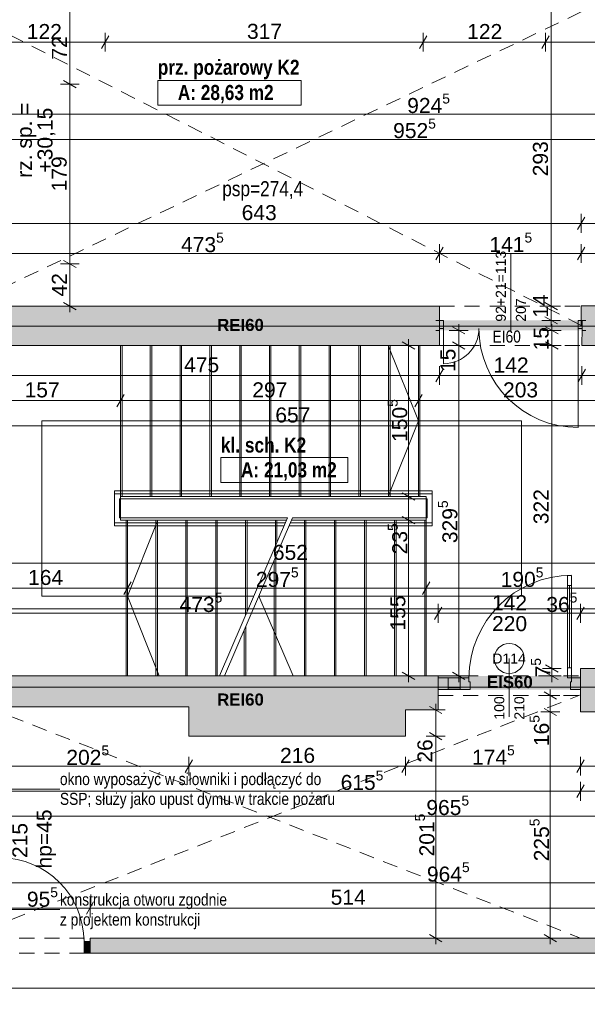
# Paper-space layout 'A-39 RZUT - PIĘTRO 9' of a CAD drawing. Header units: millimetres. Extents: x 0 to 1767, y 0 to 586.
# Tile 3 of 20: x 109 to 222, y 124 to 320. Entities that reach past the tile are written whole.
import ezdxf
from ezdxf.xclip import XClip

# ---------------------------------------------------------------- set-up
doc = ezdxf.new("R2010")
doc.units = ezdxf.units.MM
doc.header["$MEASUREMENT"] = 0
doc.header["$XCLIPFRAME"] = 0
for name, pattern in [('ACAD_ISO03W100', [300, 120, -180]), ('DASHDOTX2', [1000, 500, -250, 0, -250]), ('GESTRICHELT2', [93.75, 62.5, -31.25]), ('Przer. długie kreski', [2.5, 1.5, -1]), ('PRZERYWANA_DU_A', [550, 350, -200])]:
    doc.linetypes.add(name, pattern=pattern)
for name, color, linetype, lineweight in [('0_Nr_pióra__1', 7, 'Continuous', 20), ('0_Nr_pióra__2', 8, 'Continuous', 13), ('A_linie przekroju_Nr_pióra__1', 7, 'Continuous', 20), ('A_strefy_Nr_pióra__1', 7, 'Continuous', 20), ('A_wymiary_Nr_pióra__1', 7, 'Continuous', 20), ('A_wymiary_Nr_pióra__2', 8, 'Continuous', 13), ('A_ściany_Nr_pióra__1', 7, 'Continuous', 20), ('Drzwi Archicad_Nr_pióra__1', 7, 'Continuous', 20), ('Drzwi Archicad_Nr_pióra__3', 252, 'Continuous', 13), ('Znaczniki drzwi Archicada_Nr_pióra__3', 252, 'Continuous', 13)]:
    doc.layers.add(name, color=color, linetype=linetype, lineweight=lineweight)
for name, color, linetype, lineweight, true_color in [('A__balustrada_Nr_pióra__161', 7, 'Continuous', 5, 0x949494), ('A_opis_Nr_pióra__255', 7, 'Continuous', 15, 0x242424), ('A_opis_Nr_pióra__8', 7, 'Continuous', 13, 0x4c4c4c), ('A_osie_Nr_pióra__16', 7, 'Continuous', 5, 0x0f0f0f), ('A_pochwyt_Nr_pióra__161', 7, 'Continuous', 5, 0x949494), ('A_ppoż proj_Nr_pióra__8', 7, 'Continuous', 13, 0x4c4c4c), ('A_ppoż_Nr_pióra__8', 7, 'Continuous', 13, 0x4c4c4c), ('A_schody_Nr_pióra__10', 7, 'Continuous', 13, 0x4b4b4b), ('A_schody_Nr_pióra__4', 7, 'Continuous', 18, 0x4b4b4b), ('A_sufit_Nr_pióra__4', 7, 'Continuous', 18, 0x4b4b4b), ('A_ściany_Nr_pióra__10', 7, 'Continuous', 13, 0x4b4b4b)]:
    doc.layers.add(name, color=color, linetype=linetype, lineweight=lineweight, true_color=true_color)
for name, color, linetype in [('A_podrys', 7, 'Continuous'), ('A_ppoż', 7, 'Continuous'), ('A_ściany', 7, 'Continuous'), ('Drzwi Archicad', 7, 'Continuous')]:
    doc.layers.add(name, color=color, linetype=linetype)
doc.styles.add('STYL_AUTOMATYCZNY_1', font='arial.ttf')
doc.styles.add('STYL_AUTOMATYCZNY_2', font='ARIALN.TTF')
doc.styles.add('STYL_AUTOMATYCZNY_3', font='arial.ttf')
doc.styles.add('STYL_AUTOMATYCZNY_4', font='arial.ttf')
doc.styles.add('STYL_AUTOMATYCZNY_5', font='arial.ttf')
doc.styles.add('STYL_AUTOMATYCZNY_6', font='ARIALN.TTF')

# ---------------------------------------------------------------- blocks, each defined once
blk = doc.blocks.new('Rysunek_1_1', base_point=(-3193.41, -631.4))
at = {"layer": 'A_ppoż', "linetype": 'Continuous', "lineweight": 0, "true_color": 0x0b0b0b}
for points in [[(220.94, 259.91), (192.56, 259.91), (192.56, 257.95), (220.94, 257.95)], [(192.25, 186.31), (220.64, 186.31), (220.64, 189.03), (192.25, 189.03)]]:
    blk.add_hatch(color=28, dxfattribs=at).paths.add_polyline_path(points)
at = {"layer": 'A_ściany', "linetype": 'Continuous', "lineweight": 0, "true_color": 0x000000}
for points in [[(97.84, 254.91), (192.54, 254.91), (192.54, 262.75), (97.84, 262.75)], [(220.8, 258.91), (220.95, 258.91), (220.95, 258.32), (220.93, 254.91), (228.93, 254.91), (228.85, 249.48), (233.52, 249.41), (233.52, 250.04), (236.93, 250.07), (236.93, 255.59), (229.74, 255.59), (229.74, 262.81), (220.8, 262.81)], [(220.63, 181.83), (229.93, 181.83), (229.93, 190.43), (233.35, 190.43), (233.37, 196.63), (233.37, 197.08), (228.05, 197.09), (227.95, 190.51), (220.64, 190.51)], [(102.07, 182.87), (142.57, 182.87), (142.57, 189.03), (102.07, 189.03)], [(142.57, 177.03), (185.77, 177.03), (185.77, 189.03), (142.57, 189.03)], [(185.77, 182.23), (192.24, 182.23), (192.24, 189.03), (185.77, 189.03)], [(122.85, 133.75), (225.67, 133.75), (225.67, 136.75), (122.85, 136.75)]]:
    blk.add_hatch(color=18, dxfattribs=at).paths.add_polyline_path(points)
at = {"layer": 'Drzwi Archicad', "linetype": 'Continuous', "lineweight": 0, "true_color": 0xfdfdfd}
blk.add_hatch(color=7, dxfattribs=at).paths.add_polyline_path([(122.85, 133.75), (122.85, 136.05), (121.65, 136.05), (121.65, 133.75)])
at = {"layer": '0_Nr_pióra__2', "color": 8, "linetype": 'PRZERYWANA_DU_A', "lineweight": 13, "ltscale": 2, "flags": 128}
blk.add_lwpolyline([(60.84, 126.75), (290.84, 126.75)], dxfattribs=at)
at = {"layer": 'A__balustrada_Nr_pióra__161', "color": 252, "linetype": 'Continuous', "lineweight": 5, "ltscale": 2, "true_color": 0x949494}
for p, q in [((127.73, 218.97), (127.73, 225.91)), ((191.08, 218.97), (191.08, 225.91)), ((127.73, 225.31), (191.08, 225.31)), ((128.73, 220.57), (128.73, 224.31)), ((128.73, 224.31), (190.08, 224.31)), ((190.08, 220.57), (190.08, 224.31)), ((128.73, 220.57), (162.25, 220.57)), ((163.25, 220.57), (190.08, 220.57)), ((127.73, 219.57), (161.82, 219.57)), ((162.82, 219.57), (191.08, 219.57))]:
    blk.add_line(p, q, dxfattribs=at)
at = {"layer": 'A_linie przekroju_Nr_pióra__1', "color": 7, "linetype": 'ACAD_ISO03W100', "lineweight": 20, "ltscale": 2}
blk.add_line((83.04, 202.41), (544.97, 202.41), dxfattribs=at)
at = {"layer": 'A_opis_Nr_pióra__255', "color": 250, "linetype": 'Continuous', "lineweight": 15, "ltscale": 2, "true_color": 0x242424}
for p, q in [((92.8, 166.46), (112.83, 166.46)), ((112.83, 166.46), (116.85, 166.46)), ((91.83, 142.42), (112.83, 142.42)), ((112.83, 142.42), (116.85, 142.42))]:
    blk.add_line(p, q, dxfattribs=at)
at = {"layer": 'A_osie_Nr_pióra__16', "color": 250, "linetype": 'DASHDOTX2', "lineweight": 5, "ltscale": 2, "true_color": 0x0f0f0f}
for p, q in [((544.97, 258.75), (96.57, 258.75)), ((544.97, 186.75), (96.57, 186.75))]:
    blk.add_line(p, q, dxfattribs=at)
at = {"layer": 'A_pochwyt_Nr_pióra__161', "color": 252, "linetype": 'Continuous', "lineweight": 5, "ltscale": 2, "true_color": 0x949494}
for p, q in [((127.73, 225.91), (191.08, 225.91)), ((127.73, 218.97), (161.56, 218.97)), ((162.56, 218.97), (191.08, 218.97))]:
    blk.add_line(p, q, dxfattribs=at)
at = {"layer": 'A_schody_Nr_pióra__10', "color": 251, "linetype": 'GESTRICHELT2', "lineweight": 13, "ltscale": 2, "true_color": 0x4b4b4b}
for p, q in [((129.23, 254.91), (129.23, 224.81)), ((135.17, 254.91), (135.17, 224.81)), ((141.11, 254.91), (141.11, 224.81)), ((147.05, 254.91), (147.05, 224.81)), ((152.99, 254.91), (152.99, 224.81)), ((158.93, 254.91), (158.93, 224.81)), ((164.87, 254.91), (164.87, 224.81)), ((170.81, 254.91), (170.81, 224.81)), ((176.75, 254.91), (176.75, 224.81)), ((182.69, 254.91), (182.69, 224.81)), ((188.63, 254.91), (188.63, 224.8)), ((130.03, 220.07), (130.03, 189.03)), ((135.99, 220.07), (135.99, 189.03)), ((141.95, 220.07), (141.95, 189.03)), ((147.91, 220.07), (147.91, 189.03)), ((153.87, 220.07), (153.87, 201.11)), ((159.83, 220.07), (159.83, 214.95)), ((165.6, 220.07), (165.6, 189.03)), ((171.59, 220.07), (171.59, 189.03)), ((177.59, 220.07), (177.59, 189.03)), ((183.58, 220.07), (183.58, 189.03)), ((189.58, 220.07), (189.58, 189.03)), ((159.6, 212.1), (159.6, 189.03)), ((153.61, 198.18), (153.61, 189.03))]:
    blk.add_line(p, q, dxfattribs=at)
at = {"layer": 'A_schody_Nr_pióra__4', "color": 251, "linetype": 'Continuous', "lineweight": 18, "ltscale": 2, "true_color": 0x4b4b4b}
for p, q in [((128.93, 254.91), (128.93, 220.07)), ((134.87, 254.91), (134.87, 224.81)), ((140.81, 254.91), (140.81, 224.81)), ((146.75, 254.91), (146.75, 224.81)), ((152.69, 254.91), (152.69, 224.81)), ((158.63, 254.91), (158.63, 224.81)), ((164.57, 254.91), (164.57, 224.81)), ((170.51, 254.91), (170.51, 224.81)), ((176.45, 254.91), (176.45, 224.81)), ((182.31, 254.91), (188.33, 239.85)), ((182.39, 254.91), (182.39, 224.81)), ((188.33, 254.91), (188.33, 224.81)), ((113.23, 239.85), (208.88, 239.85)), ((113.23, 239.85), (113.23, 204.89)), ((182.32, 224.81), (188.33, 239.85)), ((208.88, 239.85), (208.88, 204.89)), ((128.93, 224.81), (189.88, 224.81)), ((189.88, 224.81), (189.88, 189.03)), ((128.93, 220.07), (162.04, 220.07)), ((130.33, 220.07), (130.33, 189.03)), ((136.4, 220.07), (130.33, 204.89)), ((136.29, 220.07), (136.29, 189.03)), ((142.25, 220.07), (142.25, 189.03)), ((148.21, 220.07), (148.21, 189.03)), ((162.25, 220.57), (148.67, 189.03)), ((163.25, 220.57), (149.67, 189.03)), ((154.17, 220.07), (154.17, 201.81)), ((160.13, 220.07), (160.13, 215.64)), ((163.04, 220.07), (189.88, 220.07)), ((165.9, 220.07), (165.9, 189.03)), ((171.89, 220.07), (171.89, 189.03)), ((177.89, 220.07), (177.89, 189.03)), ((183.88, 220.07), (183.88, 189.03)), ((159.9, 212.8), (159.9, 189.03)), ((155.5, 204.89), (113.23, 204.89)), ((136.67, 189.03), (130.33, 204.89)), ((208.88, 204.89), (156.5, 204.89)), ((163.34, 189.03), (156.5, 204.89)), ((153.91, 198.88), (153.91, 189.03))]:
    blk.add_line(p, q, dxfattribs=at)
at = {"layer": 'A_strefy_Nr_pióra__1', "color": 7, "linetype": 'Continuous', "lineweight": 20, "ltscale": 2}
for p, q in [((136.36, 307.76), (136.36, 302.82)), ((136.36, 307.76), (164.93, 307.76)), ((164.93, 307.76), (164.93, 302.82)), ((136.36, 302.82), (164.93, 302.82)), ((148.95, 232.54), (148.95, 227.6)), ((148.95, 232.54), (174.26, 232.54)), ((174.26, 232.54), (174.26, 227.6)), ((148.95, 227.6), (174.26, 227.6))]:
    blk.add_line(p, q, dxfattribs=at)
at = {"layer": 'A_sufit_Nr_pióra__4', "color": 251, "linetype": 'Przer. długie kreski', "lineweight": 18, "ltscale": 2, "true_color": 0x4b4b4b}
for p, q in [((97.88, 321.39), (220.8, 258.91)), ((220.8, 321.39), (97.88, 262.75)), ((97.75, 136.75), (220.63, 185.23)), ((102.07, 182.87), (220.63, 136.75))]:
    blk.add_line(p, q, dxfattribs=at)
at = {"layer": 'A_wymiary_Nr_pióra__1', "color": 7, "linetype": 'Continuous', "lineweight": 20, "ltscale": 2}
for p, q in [((126.61, 316.64), (125.16, 314.14)), ((190.01, 316.64), (188.56, 314.14)), ((214.41, 316.64), (212.96, 314.14)), ((117.59, 307.71), (120.09, 306.27)), ((221.53, 280.5), (220.08, 278)), ((193.27, 274.5), (191.82, 272)), ((221.53, 274.5), (220.08, 272)), ((117.59, 271.87), (120.09, 270.43)), ((117.59, 263.47), (120.09, 262.03)), ((213.55, 263.47), (216.05, 262.03)), ((213.55, 260.63), (216.05, 259.19)), ((197.61, 257.19), (195.11, 258.63)), ((216.18, 257.19), (213.68, 258.63)), ((187.61, 254.19), (185.11, 255.63)), ((195.11, 255.63), (197.61, 254.19)), ((213.68, 255.63), (216.18, 254.19)), ((193.27, 250.16), (191.82, 247.66)), ((221.65, 250.16), (220.21, 247.66)), ((129.65, 245.16), (128.21, 242.66)), ((189.05, 245.16), (187.61, 242.66)), ((185.11, 225.53), (187.61, 224.09)), ((185.11, 220.79), (187.61, 219.35)), ((131.05, 207.76), (129.61, 205.26)), ((190.6, 207.76), (189.16, 205.26)), ((192.97, 202.76), (191.53, 200.26)), ((221.36, 202.76), (219.92, 200.26)), ((213.68, 191.23), (216.18, 189.79)), ((185.11, 189.75), (187.61, 188.31)), ((195.11, 189.75), (197.61, 188.31)), ((213.68, 189.73), (216.18, 188.29)), ((215.88, 184.39), (213.38, 185.83)), ((193.02, 181.51), (190.52, 182.95)), ((213.38, 182.55), (215.88, 181.11)), ((190.52, 177.75), (193.02, 176.31)), ((143.29, 172.28), (141.85, 169.78)), ((186.49, 172.28), (185.05, 169.78)), ((221.35, 172.28), (219.91, 169.78)), ((221.35, 167.28), (219.91, 164.78)), ((123.57, 144), (122.13, 141.5)), ((190.52, 137.47), (193.02, 136.03)), ((213.38, 137.47), (215.88, 136.03))]:
    blk.add_line(p, q, dxfattribs=at)
at = {"layer": 'A_wymiary_Nr_pióra__2', "color": 8, "linetype": 'Continuous', "lineweight": 13, "ltscale": 2}
for p, q in [((118.84, 306.99), (118.84, 321.39)), ((214.8, 262.75), (214.8, 321.39)), ((125.88, 313.51), (125.88, 317.26)), ((189.28, 313.51), (189.28, 317.26)), ((213.68, 313.51), (213.68, 317.26)), ((101.48, 315.39), (125.88, 315.39)), ((125.88, 315.39), (189.28, 315.39)), ((189.28, 315.39), (213.68, 315.39)), ((213.68, 315.39), (258.68, 315.39)), ((120.71, 306.99), (116.96, 306.99)), ((118.84, 271.15), (118.84, 306.99)), ((97.84, 300.99), (282.72, 300.99)), ((92.24, 295.99), (282.72, 295.99)), ((220.8, 277.37), (220.8, 281.12)), ((92.24, 279.25), (220.8, 279.25)), ((220.8, 279.25), (229.74, 279.25)), ((192.54, 271.37), (192.54, 275.12)), ((220.8, 271.37), (220.8, 275.12)), ((97.84, 273.25), (192.54, 273.25)), ((192.54, 273.25), (220.8, 273.25)), ((220.8, 273.25), (229.74, 273.25)), ((120.71, 271.15), (116.96, 271.15)), ((118.84, 262.75), (118.84, 271.15)), ((120.71, 262.75), (116.96, 262.75)), ((118.84, 261.52), (118.84, 262.75)), ((216.68, 262.75), (212.93, 262.75)), ((214.8, 259.91), (214.8, 262.75)), ((196.36, 257.91), (196.36, 259.13)), ((216.68, 259.91), (212.93, 259.91)), ((214.8, 258.68), (214.8, 259.91)), ((214.93, 257.91), (214.93, 259.13)), ((198.23, 257.91), (194.48, 257.91)), ((196.36, 254.91), (196.36, 257.91)), ((216.81, 257.91), (213.06, 257.91)), ((214.93, 254.91), (214.93, 257.91)), ((186.36, 254.91), (186.36, 256.13)), ((188.23, 254.91), (184.48, 254.91)), ((186.36, 224.81), (186.36, 254.91)), ((198.23, 254.91), (194.48, 254.91)), ((196.36, 189.03), (196.36, 254.91)), ((216.81, 254.91), (213.06, 254.91)), ((214.93, 190.51), (214.93, 254.91)), ((192.54, 247.03), (192.54, 250.78)), ((220.93, 247.03), (220.93, 250.78)), ((97.53, 248.91), (192.54, 248.91)), ((192.54, 248.91), (220.93, 248.91)), ((220.93, 248.91), (228.93, 248.91)), ((128.93, 242.03), (128.93, 245.78)), ((188.33, 242.03), (188.33, 245.78)), ((97.53, 243.91), (128.93, 243.91)), ((128.93, 243.91), (188.33, 243.91)), ((188.33, 243.91), (228.93, 243.91)), ((97.53, 238.91), (228.93, 238.91)), ((188.23, 224.81), (184.48, 224.81)), ((186.36, 220.07), (186.36, 224.81)), ((188.23, 220.07), (184.48, 220.07)), ((186.36, 189.03), (186.36, 220.07)), ((97.53, 211.51), (227.95, 211.51)), ((130.33, 204.63), (130.33, 208.38)), ((189.88, 204.63), (189.88, 208.38)), ((97.53, 206.51), (130.33, 206.51)), ((130.33, 206.51), (189.88, 206.51)), ((189.88, 206.51), (227.95, 206.51)), ((192.25, 199.63), (192.25, 203.38)), ((220.64, 199.63), (220.64, 203.38)), ((97.53, 201.51), (192.25, 201.51)), ((192.25, 201.51), (220.64, 201.51)), ((220.64, 201.51), (227.95, 201.51)), ((216.81, 190.51), (213.06, 190.51)), ((214.93, 189.01), (214.93, 190.51)), ((188.23, 189.03), (184.48, 189.03)), ((186.36, 187.8), (186.36, 189.03)), ((198.23, 189.03), (194.48, 189.03)), ((196.36, 187.8), (196.36, 189.03)), ((216.81, 189.01), (213.06, 189.01)), ((214.93, 187.78), (214.93, 189.01)), ((216.51, 185.11), (212.76, 185.11)), ((214.63, 185.11), (214.63, 186.33)), ((214.63, 181.83), (214.63, 185.11)), ((191.77, 182.23), (191.77, 183.45)), ((193.65, 182.23), (189.9, 182.23)), ((191.77, 177.03), (191.77, 182.23)), ((216.51, 181.83), (212.76, 181.83)), ((214.63, 136.75), (214.63, 181.83)), ((193.65, 177.03), (189.9, 177.03)), ((191.77, 136.75), (191.77, 177.03)), ((142.57, 169.15), (142.57, 172.9)), ((185.77, 169.15), (185.77, 172.9)), ((220.63, 169.15), (220.63, 172.9)), ((102.07, 171.03), (142.57, 171.03)), ((142.57, 171.03), (185.77, 171.03)), ((185.77, 171.03), (220.63, 171.03)), ((220.63, 171.03), (229.93, 171.03)), ((220.63, 164.15), (220.63, 167.9)), ((97.53, 166.03), (220.63, 166.03)), ((220.63, 166.03), (229.93, 166.03)), ((97.53, 161.03), (290.67, 161.03)), ((97.75, 147.75), (290.67, 147.75)), ((122.85, 140.87), (122.85, 144.62)), ((103.75, 142.75), (122.85, 142.75)), ((122.85, 142.75), (225.67, 142.75)), ((193.65, 136.75), (189.9, 136.75)), ((191.77, 135.52), (191.77, 136.75)), ((216.51, 136.75), (212.76, 136.75)), ((214.63, 135.52), (214.63, 136.75))]:
    blk.add_line(p, q, dxfattribs=at)
at = {"layer": 'A_ściany_Nr_pióra__1', "color": 7, "linetype": 'Continuous', "lineweight": 20, "ltscale": 2}
for p, q in [((192.56, 259.91), (191.82, 259.91)), ((192.56, 259.91), (192.56, 258.31)), ((220.96, 259.91), (221.7, 259.91)), ((220.96, 259.91), (220.96, 258.31)), ((192.56, 257.91), (191.82, 257.91)), ((192.56, 258.31), (192.56, 257.91)), ((220.96, 258.31), (220.96, 257.91)), ((220.96, 257.91), (221.7, 257.91)), ((192.25, 188.61), (192.25, 189.01)), ((192.25, 186.31), (192.25, 188.61)), ((220.64, 188.61), (220.64, 189.01)), ((220.64, 186.31), (220.64, 188.61)), ((192.25, 185.11), (192.25, 186.31)), ((220.64, 185.11), (220.64, 186.31)), ((122.85, 136.75), (123.59, 136.75)), ((122.85, 136.05), (122.85, 136.75)), ((122.85, 133.75), (122.85, 136.05)), ((122.85, 133.75), (123.79, 133.75))]:
    blk.add_line(p, q, dxfattribs=at)
at = {"layer": 'A_ściany_Nr_pióra__1', "color": 7, "linetype": 'Continuous', "lineweight": 20, "ltscale": 2, "flags": 128}
for points in [[(192.54, 262.75), (97.84, 262.75)], [(192.54, 254.91), (192.54, 262.75)], [(229.74, 262.81), (220.8, 262.81)], [(220.8, 262.81), (220.8, 258.91)], [(220.8, 258.91), (220.95, 258.91)], [(220.95, 258.32), (220.93, 254.91)], [(220.95, 258.91), (220.95, 258.32)], [(97.84, 254.91), (192.54, 254.91)], [(220.93, 254.91), (228.93, 254.91)], [(220.64, 190.51), (220.63, 181.83)], [(227.95, 190.51), (220.64, 190.51)], [(142.57, 189.03), (102.07, 189.03)], [(185.77, 189.03), (142.57, 189.03)], [(192.24, 189.03), (185.77, 189.03)], [(192.24, 182.23), (192.24, 189.03)], [(102.07, 182.87), (142.57, 182.87)], [(142.57, 182.87), (142.57, 177.03)], [(185.77, 177.03), (185.77, 182.23)], [(185.77, 182.23), (192.24, 182.23)], [(220.63, 181.83), (229.93, 181.83)], [(142.57, 177.03), (185.77, 177.03)], [(225.67, 136.75), (122.85, 136.75)], [(122.85, 133.75), (225.67, 133.75)]]:
    blk.add_lwpolyline(points, dxfattribs=at)
at = {"layer": 'A_ściany_Nr_pióra__10', "color": 251, "linetype": 'Przer. długie kreski', "lineweight": 13, "ltscale": 2, "true_color": 0x4b4b4b}
for p, q in [((192.54, 262.75), (220.8, 262.75)), ((192.54, 254.91), (220.93, 254.91)), ((103.75, 136.75), (122.85, 136.75)), ((103.75, 133.75), (122.85, 133.75))]:
    blk.add_line(p, q, dxfattribs=at)
at = {"layer": 'Drzwi Archicad_Nr_pióra__1', "color": 7, "linetype": 'Continuous', "lineweight": 20, "ltscale": 2}
for p, q in [((192.56, 259.91), (191.82, 259.91)), ((192.56, 259.91), (191.82, 259.91)), ((192.56, 259.91), (193.36, 259.91)), ((192.56, 258.31), (192.56, 259.91)), ((192.56, 259.91), (192.56, 258.31)), ((192.56, 259.91), (192.56, 258.31)), ((193.36, 259.91), (193.36, 258.31)), ((220.16, 258.31), (220.16, 259.91)), ((220.16, 259.91), (220.96, 259.91)), ((220.96, 259.91), (220.96, 258.31)), ((220.96, 259.91), (220.96, 258.31)), ((220.96, 259.91), (220.96, 258.31)), ((220.96, 259.91), (221.7, 259.91)), ((220.96, 259.91), (221.7, 259.91)), ((192.56, 257.91), (191.82, 257.91)), ((192.56, 257.91), (191.82, 257.91)), ((193.36, 258.31), (192.56, 258.31)), ((192.56, 258.31), (192.56, 257.91)), ((192.56, 258.31), (192.56, 257.91)), ((193.36, 258.31), (193.36, 251.27)), ((220.96, 258.31), (220.16, 258.31)), ((220.16, 258.31), (220.16, 238.55)), ((220.96, 258.31), (220.96, 257.91)), ((220.96, 258.31), (220.96, 257.91)), ((220.96, 257.91), (221.7, 257.91)), ((220.96, 257.91), (221.7, 257.91)), ((121.65, 133.75), (121.65, 136.05)), ((121.65, 136.05), (122.85, 136.05)), ((122.85, 136.05), (122.85, 136.75)), ((122.85, 136.05), (122.85, 136.75)), ((122.85, 136.75), (123.59, 136.75)), ((122.85, 136.75), (123.59, 136.75)), ((122.85, 136.05), (122.85, 133.75)), ((122.85, 133.75), (122.85, 136.05)), ((122.85, 133.75), (122.85, 136.05)), ((122.85, 133.75), (121.65, 133.75)), ((122.85, 133.75), (123.79, 133.75)), ((122.85, 133.75), (123.79, 133.75))]:
    blk.add_line(p, q, dxfattribs=at)
for centre, radius, start, end in [((193.36, 258.31), 7.04, 270, 0), ((220.16, 258.31), 19.76, 180, 270), ((104.95, 136.05), 16.7, 0, 90)]:
    blk.add_arc(centre, radius, start, end, dxfattribs=at)
at = {"layer": 'Drzwi Archicad_Nr_pióra__3', "color": 252, "linetype": 'Continuous', "lineweight": 13, "ltscale": 2}
for p, q in [((218.08, 207.07), (218.08, 209.07)), ((218.08, 209.07), (218.88, 209.07)), ((218.88, 209.07), (218.88, 207.07)), ((218.88, 207.07), (218.08, 207.07)), ((218.48, 207.07), (218.48, 190.61)), ((218.08, 188.61), (218.08, 190.61)), ((218.08, 190.61), (218.88, 190.61)), ((218.88, 190.61), (218.88, 188.61)), ((192.25, 188.61), (192.25, 189.01)), ((194.25, 188.61), (192.25, 188.61)), ((192.25, 188.61), (192.25, 186.31)), ((192.25, 186.31), (192.25, 188.61)), ((192.25, 186.31), (192.25, 188.61)), ((194.25, 186.31), (194.25, 188.61)), ((194.25, 186.31), (194.25, 188.61)), ((194.25, 188.61), (196.65, 188.61)), ((196.65, 188.61), (194.25, 188.61)), ((198.41, 188.61), (196.65, 188.61)), ((196.65, 188.61), (196.65, 186.31)), ((196.65, 188.61), (196.65, 186.31)), ((198.41, 187.81), (198.41, 188.61)), ((218.88, 188.61), (218.08, 188.61)), ((220.64, 188.61), (218.88, 188.61)), ((218.88, 188.61), (218.88, 187.81)), ((220.64, 188.61), (220.64, 189.01)), ((220.64, 186.31), (220.64, 188.61)), ((220.64, 186.31), (220.64, 188.61)), ((220.64, 186.31), (220.64, 188.61)), ((194.25, 186.67), (196.65, 186.67)), ((198.65, 187.81), (198.41, 187.81)), ((198.65, 186.31), (198.65, 187.81)), ((218.88, 187.81), (218.64, 187.81)), ((218.64, 187.81), (218.64, 186.31)), ((192.25, 186.31), (194.25, 186.31)), ((192.25, 185.11), (192.25, 186.31)), ((196.65, 186.31), (194.25, 186.31)), ((196.65, 186.31), (198.65, 186.31)), ((218.64, 186.31), (220.64, 186.31)), ((220.64, 185.11), (220.64, 186.31))]:
    blk.add_line(p, q, dxfattribs=at)
at = {"layer": 'Drzwi Archicad_Nr_pióra__3', "color": 252, "linetype": 'Przer. długie kreski', "lineweight": 13, "ltscale": 2}
for p, q in [((192.25, 189.01), (220.64, 189.01)), ((192.25, 185.11), (220.64, 185.11))]:
    blk.add_line(p, q, dxfattribs=at)
at = {"layer": 'Drzwi Archicad_Nr_pióra__3', "color": 252, "linetype": 'Continuous', "lineweight": 13, "ltscale": 2, "flags": 128}
for points in [[(218.48, 207.07), (218.48, 190.61), (218.08, 190.61), (218.08, 207.07)], [(218.88, 207.07), (218.88, 190.61), (218.48, 190.61), (218.48, 207.07)]]:
    blk.add_lwpolyline(points, close=True, dxfattribs=at)
at = {"layer": 'Drzwi Archicad_Nr_pióra__3', "color": 252, "linetype": 'Continuous', "lineweight": 13, "ltscale": 2}
blk.add_arc((218.88, 188.61), 20.47, 90, 180, dxfattribs=at)
at = {"layer": 'Znaczniki drzwi Archicada_Nr_pióra__3', "color": 252, "linetype": 'Continuous', "lineweight": 13, "ltscale": 2}
for p, q in [((206.76, 257.58), (206.76, 273.25)), ((206.44, 192.49), (206.44, 180.86))]:
    blk.add_line(p, q, dxfattribs=at)
at = {"layer": 'Znaczniki drzwi Archicada_Nr_pióra__3', "color": 252, "linetype": 'Continuous', "lineweight": 13, "ltscale": 2, "flags": 128}
blk.add_lwpolyline([(209.44, 192.49, 1), (203.44, 192.49, 1)], format="xyb", close=True, dxfattribs=at)
at = {"layer": 'A_opis_Nr_pióra__8', "color": 251, "linetype": 'Continuous', "lineweight": 13, "true_color": 0x4c4c4c, "char_height": 2.4, "attachment_point": 4, "style": 'STYL_AUTOMATYCZNY_2'}
for s, insert, width, line_spacing_factor in [('\\A1;{\\pql;\\fArial Narrow|b0|i0|c238|p0;\\W1.000000;okno wyposażyć w siłowniki i podłączyć do SSP; służy jako upust dymu w trakcie pożaru}', (116.85, 166.12), 56.033, 0.986385), ('\\A1;{\\pql;\\fArial Narrow|b0|i0|c238|p0;\\W1.000000;konstrukcja otworu zgodnie z projektem konstrukcji}', (116.85, 142.08), 33.909, 0.996837)]:
    blk.add_mtext(s, dxfattribs=dict(at, insert=insert, width=width, line_spacing_factor=line_spacing_factor))
at = {"layer": 'A_ppoż proj_Nr_pióra__8', "color": 251, "linetype": 'Continuous', "lineweight": 13, "true_color": 0x4c4c4c, "char_height": 2.4, "attachment_point": 5, "style": 'STYL_AUTOMATYCZNY_3'}
for s, insert in [('\\A1;{\\pqc;\\fArial|b1|i0|c238|p0;\\W1.000000;REI60}', (152.85, 258.98)), ('\\A1;{\\pqc;\\fArial|b1|i0|c238|p0;\\W1.000000;EIS60}', (206.56, 187.78)), ('\\A1;{\\pqc;\\fArial|b1|i0|c238|p0;\\W1.000000;REI60}', (152.85, 184.3))]:
    blk.add_mtext(s, dxfattribs=dict(at, insert=insert))
at = {"layer": 'A_ppoż_Nr_pióra__8', "color": 251, "linetype": 'Continuous', "lineweight": 13, "true_color": 0x4c4c4c, "insert": (205.93, 256.66), "char_height": 2.4, "attachment_point": 5, "style": 'STYL_AUTOMATYCZNY_2'}
blk.add_mtext('\\A1;{\\pqc;\\fArial Narrow|b0|i0|c238|p0;\\W1.000000;EI60}', dxfattribs=at)
at = {"layer": 'A_strefy_Nr_pióra__1', "color": 7, "linetype": 'Continuous', "lineweight": 20, "char_height": 3, "attachment_point": 1, "style": 'STYL_AUTOMATYCZNY_6'}
for s, insert in [('\\A1;{\\pql;\\fArial Narrow|b1|i0|c238|p0;\\W1.000000;prz. pożarowy K2}', (136.36, 311.87)), ('\\A1;{\\pql;\\fArial Narrow|b1|i0|c238|p0;\\W1.000000;A: 28,63 m2}', (140.36, 306.84)), ('\\A1;{\\pql;\\fArial Narrow|b1|i0|c238|p0;\\W1.000000;kl. sch. K2}', (148.95, 236.55)), ('\\A1;{\\pql;\\fArial Narrow|b1|i0|c238|p0;\\W1.000000;A: 21,03 m2}', (152.95, 231.61))]:
    blk.add_mtext(s, dxfattribs=dict(at, insert=insert))
at = {"layer": 'A_sufit_Nr_pióra__4', "color": 251, "linetype": 'Continuous', "lineweight": 18, "true_color": 0x4b4b4b, "insert": (157.29, 285.71), "char_height": 3, "attachment_point": 5, "style": 'STYL_AUTOMATYCZNY_2'}
blk.add_mtext('\\A1;{\\pqc;\\fArial Narrow|b0|i0|c238|p0;\\W1.000000;psp=274,4}', dxfattribs=at)
at = {"layer": 'A_wymiary_Nr_pióra__1', "color": 7, "linetype": 'Continuous', "lineweight": 20, "char_height": 3, "width": 6.8645, "attachment_point": 7, "style": 'STYL_AUTOMATYCZNY_5'}
for s, insert in [('\\A1;{\\pql;\\fArial|b0|i0|c238|p0;\\W1.000000;122}', (110.25, 315.99)), ('\\A1;{\\pql;\\fArial|b0|i0|c238|p0;\\W1.000000;317}', (154.15, 315.99)), ('\\A1;{\\pql;\\fArial|b0|i0|c238|p0;\\W1.000000;122}', (198.05, 315.99)), ('\\A1;{\\pql;\\fArial|b0|i0|c238|p0;\\W1.000000;643}', (153.09, 279.85)), ('\\A1;{\\pql;\\fArial|b0|i0|c238|p0;\\W1.000000;475}', (141.61, 249.51)), ('\\A1;{\\pql;\\fArial|b0|i0|c238|p0;\\W1.000000;142}', (203.31, 249.51)), ('\\A1;{\\pql;\\fArial|b0|i0|c238|p0;\\W1.000000;157}', (109.8, 244.51)), ('\\A1;{\\pql;\\fArial|b0|i0|c238|p0;\\W1.000000;297}', (155.2, 244.51)), ('\\A1;{\\pql;\\fArial|b0|i0|c238|p0;\\W1.000000;203}', (205.2, 244.51)), ('\\A1;{\\pql;\\fArial|b0|i0|c238|p0;\\W1.000000;657}', (159.8, 239.51)), ('\\A1;{\\pql;\\fArial|b0|i0|c238|p0;\\W1.000000;652}', (159.31, 212.11)), ('\\A1;{\\pql;\\fArial|b0|i0|c238|p0;\\W1.000000;164}', (110.5, 207.11)), ('\\A1;{\\pql;\\fArial|b0|i0|c238|p0;\\W1.000000;142}', (203.01, 202.11)), ('\\A1;{\\pql;\\fArial|b0|i0|c238|p0;\\W1.000000;220}', (203.01, 197.91)), ('\\A1;{\\pql;\\fArial|b0|i0|c238|p0;\\W1.000000;216}', (160.74, 171.63)), ('\\A1;{\\pql;\\fArial|b0|i0|c238|p0;\\W1.000000;514}', (170.83, 143.35))]:
    blk.add_mtext(s, dxfattribs=dict(at, insert=insert))
at = {"layer": 'A_wymiary_Nr_pióra__1', "color": 7, "linetype": 'Continuous', "lineweight": 20, "char_height": 3, "attachment_point": 7, "rotation": 90, "style": 'STYL_AUTOMATYCZNY_5'}
for s, insert, width in [('\\A1;{\\pql;\\fArial|b0|i0|c238|p0;\\W1.000000;72}', (118.24, 311.9), 4.5763), ('\\A1;{\\pql;\\fArial|b0|i0|c238|p0;\\W1.000000;293}', (214.2, 288.63), 6.8645), ('\\A1;{\\pql;\\fArial|b0|i0|c238|p0;\\W1.000000;179}', (118.24, 285.63), 6.8645), ('\\A1;{\\pql;\\fArial|b0|i0|c238|p0;\\W1.000000;42}', (118.24, 264.66), 4.5763), ('\\A1;{\\pql;\\fArial|b0|i0|c238|p0;\\W1.000000;14}', (214.2, 260.44), 4.5763), ('\\A1;{\\pql;\\fArial|b0|i0|c238|p0;\\W1.000000;15}', (214.33, 253.92), 4.5763), ('\\A1;{\\pql;\\fArial|b0|i0|c238|p0;\\W1.000000;15}', (195.76, 249.61), 4.5763), ('\\A1;{\\pql;\\fArial|b0|i0|c238|p0;\\W1.000000;322}', (214.33, 219.27), 6.8645), ('\\A1;{\\pql;\\fArial|b0|i0|c238|p0;\\W1.000000;155}', (185.76, 198.07), 6.8645), ('\\A1;{\\pql;\\fArial|b0|i0|c238|p0;\\W1.000000;26}', (191.17, 171.73), 4.5763), ('\\A1;{\\pql;\\fArial|b0|i0|c238|p0;\\W1.000000;215}', (110.41, 152.71), 6.8645)]:
    blk.add_mtext(s, dxfattribs=dict(at, insert=insert, width=width))
at = {"layer": 'A_wymiary_Nr_pióra__1', "color": 7, "linetype": 'Continuous', "lineweight": 20, "char_height": 3, "attachment_point": 7, "style": 'STYL_AUTOMATYCZNY_1'}
for s, insert in [('\\A1;{\\pql;\\fArial|b0|i0|c238|p0;\\W1.000000;924\\fArial|b0|i0|c238|p0;\\W1.000000;\\A1{\\H.66x;\\S5^  ;}}', (186.09, 300.37)), ('\\A1;{\\pql;\\fArial|b0|i0|c238|p0;\\W1.000000;952\\fArial|b0|i0|c238|p0;\\W1.000000;\\A1{\\H.66x;\\S5^  ;}}', (183.29, 295.37)), ('\\A1;{\\pql;\\fArial|b0|i0|c238|p0;\\W1.000000;473\\fArial|b0|i0|c238|p0;\\W1.000000;\\A1{\\H.66x;\\S5^  ;}}', (141, 272.63)), ('\\A1;{\\pql;\\fArial|b0|i0|c238|p0;\\W1.000000;141\\fArial|b0|i0|c238|p0;\\W1.000000;\\A1{\\H.66x;\\S5^  ;}}', (202.49, 272.65)), ('\\A1;{\\pql;\\fArial|b0|i0|c238|p0;\\W1.000000;297\\fArial|b0|i0|c238|p0;\\W1.000000;\\A1{\\H.66x;\\S5^  ;}}', (155.92, 205.89)), ('\\A1;{\\pql;\\fArial|b0|i0|c238|p0;\\W1.000000;190\\fArial|b0|i0|c238|p0;\\W1.000000;\\A1{\\H.66x;\\S5^  ;}}', (204.73, 205.89)), ('\\A1;{\\pql;\\fArial|b0|i0|c238|p0;\\W1.000000;473\\fArial|b0|i0|c238|p0;\\W1.000000;\\A1{\\H.66x;\\S5^  ;}}', (140.7, 200.89)), ('\\A1;{\\pql;\\fArial|b0|i0|c238|p0;\\W1.000000;36\\fArial|b0|i0|c238|p0;\\W1.000000;\\A1{\\H.66x;\\S5^  ;}}', (213.83, 200.89)), ('\\A1;{\\pql;\\fArial|b0|i0|c238|p0;\\W1.000000;202\\fArial|b0|i0|c238|p0;\\W1.000000;\\A1{\\H.66x;\\S5^  ;}}', (118.13, 170.41)), ('\\A1;{\\pql;\\fArial|b0|i0|c238|p0;\\W1.000000;174\\fArial|b0|i0|c238|p0;\\W1.000000;\\A1{\\H.66x;\\S5^  ;}}', (199.01, 170.43)), ('\\A1;{\\pql;\\fArial|b0|i0|c238|p0;\\W1.000000;615\\fArial|b0|i0|c238|p0;\\W1.000000;\\A1{\\H.66x;\\S5^  ;}}', (172.82, 165.41)), ('\\A1;{\\pql;\\fArial|b0|i0|c238|p0;\\W1.000000;965\\fArial|b0|i0|c238|p0;\\W1.000000;\\A1{\\H.66x;\\S5^  ;}}', (189.91, 160.41)), ('\\A1;{\\pql;\\fArial|b0|i0|c238|p0;\\W1.000000;964\\fArial|b0|i0|c238|p0;\\W1.000000;\\A1{\\H.66x;\\S5^  ;}}', (190.02, 147.13)), ('\\A1;{\\pql;\\fArial|b0|i0|c238|p0;\\W1.000000;95\\fArial|b0|i0|c238|p0;\\W1.000000;\\A1{\\H.66x;\\S5^  ;}}', (110.26, 142.13))]:
    blk.add_mtext(s, dxfattribs=dict(at, insert=insert))
at = {"layer": 'A_wymiary_Nr_pióra__1', "color": 7, "linetype": 'Continuous', "lineweight": 20, "insert": (108.25, 295.84), "char_height": 3, "width": 15.9264, "attachment_point": 2, "rotation": 90, "line_spacing_factor": 0.825183, "style": 'STYL_AUTOMATYCZNY_5'}
blk.add_mtext('\\A1;{\\pqc;\\fArial|b0|i0|c238|p0;\\W1.000000;rz. sp. = +30,15}', dxfattribs=at)
at = {"layer": 'A_wymiary_Nr_pióra__1', "color": 7, "linetype": 'Continuous', "lineweight": 20, "char_height": 3, "rotation": 90}
for s, insert, attachment_point, style in [('\\A1;{\\pql;\\fArial|b0|i0|c238|p0;\\W1.000000;150\\fArial|b0|i0|c238|p0;\\W1.000000;\\A1{\\H.66x;\\S5^  ;}}', (186.97, 235.67), 7, 'STYL_AUTOMATYCZNY_1'), ('\\A1;{\\pql;\\fArial|b0|i0|c238|p0;\\W1.000000;329\\fArial|b0|i0|c238|p0;\\W1.000000;\\A1{\\H.66x;\\S5^  ;}}', (196.98, 215.49), 7, 'STYL_AUTOMATYCZNY_1'), ('\\A1;{\\pql;\\fArial|b0|i0|c238|p0;\\W1.000000;23\\fArial|b0|i0|c238|p0;\\W1.000000;\\A1{\\H.66x;\\S5^  ;}}', (186.98, 213.26), 7, 'STYL_AUTOMATYCZNY_1'), ('\\A1;{\\pql;\\fArial|b0|i0|c238|p0;\\W1.000000;7\\fArial|b0|i0|c238|p0;\\W1.000000;\\A1{\\H.66x;\\S5^  ;}}', (215.53, 188.72), 7, 'STYL_AUTOMATYCZNY_1'), ('\\A1;{\\pql;\\fArial|b0|i0|c238|p0;\\W1.000000;16\\fArial|b0|i0|c238|p0;\\W1.000000;\\A1{\\H.66x;\\S5^  ;}}', (215.25, 175.02), 7, 'STYL_AUTOMATYCZNY_1'), ('\\A1;{\\pql;\\fArial|b0|i0|c238|p0;\\W1.000000;201\\fArial|b0|i0|c238|p0;\\W1.000000;\\A1{\\H.66x;\\S5^  ;}}', (192.39, 153.03), 7, 'STYL_AUTOMATYCZNY_1'), ('\\A1;{\\pql;\\fArial|b0|i0|c238|p0;\\W1.000000;225\\fArial|b0|i0|c238|p0;\\W1.000000;\\A1{\\H.66x;\\S5^  ;}}', (215.25, 152.06), 7, 'STYL_AUTOMATYCZNY_1'), ('\\A1;{\\pqc;\\fArial|b0|i0|c238|p0;\\W1.000000;hp=45}', (112.19, 156.51), 2, 'STYL_AUTOMATYCZNY_5')]:
    blk.add_mtext(s, dxfattribs=dict(at, insert=insert, attachment_point=attachment_point, style=style))
at = {"layer": 'Znaczniki drzwi Archicada_Nr_pióra__3', "color": 252, "linetype": 'Continuous', "lineweight": 13, "char_height": 2, "attachment_point": 7, "rotation": 90}
for s, insert, style in [('\\A1;{\\pql;\\pt2;\\fArial|b0|i0|c238|p0;\\W1.000000;92+21=113}', (205.79, 259.64), 'STYL_AUTOMATYCZNY_1'), ('\\A1;{\\pql;\\pt2;\\fArial|b0|i0|c238|p0;\\W1.000000;207}', (209.79, 259.64), 'STYL_AUTOMATYCZNY_1'), ('\\A1;{\\pql;\\fArial CE|b0|i0|c238|p0;\\W1.000000;100}', (205.48, 180.3), 'STYL_AUTOMATYCZNY_4'), ('\\A1;{\\pql;\\fArial CE|b0|i0|c238|p0;\\W1.000000;210}', (209.48, 180.3), 'STYL_AUTOMATYCZNY_4')]:
    blk.add_mtext(s, dxfattribs=dict(at, insert=insert, style=style))
at = {"layer": 'Znaczniki drzwi Archicada_Nr_pióra__3', "color": 252, "linetype": 'Continuous', "lineweight": 13, "insert": (203.07, 191.49), "char_height": 2, "attachment_point": 7, "style": 'STYL_AUTOMATYCZNY_4'}
blk.add_mtext('\\A1;{\\pql;\\fArial CE|b0|i0|c238|p0;\\W1.000000;D114}', dxfattribs=at)

psp = doc.layouts.new('A-39 RZUT - PIĘTRO 9')

# ---------------------------------------------------------------- block references
at = {"layer": 'A_podrys', "color": 37, "linetype": 'Continuous', "lineweight": 5, "true_color": 0x656532}
ref = psp.add_blockref('Rysunek_1_1', (-3193.41, -631.4), dxfattribs=at)
XClip(ref).set_block_clipping_path([(44.069637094, 126.7487186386), (544.9695795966, 478.1668323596)])

# ---------------------------------------------------------------- texts
at = {"layer": '0_Nr_pióra__1', "color": 7, "linetype": 'Continuous', "lineweight": 20, "insert": (33.05, 11.42), "char_height": 2, "attachment_point": 7, "line_spacing_factor": 1.025639, "style": 'STYL_AUTOMATYCZNY_2'}
psp.add_mtext('\\A1;{\\pql;\\fArial Narrow|b0|i0|c238|p0;\\W1.000000;S\\fArial Narrow|b0|i0|c238|p0;\\W1.000000;\\A1{\\H.66x;\\S ^ i ;}\\fArial Narrow|b0|i0|c238|p0;\\W1.000000;- uzupełnienie ściany analogiczne do stanu istniejącego \\P\\pql;\\fArial Narrow|b0|i0|c238|p0;\\W1.000000;o odporności pożarowej podanej na rysunku^I^I^Igr. ściany istn.\\P\\pql;\\fArial Narrow|b0|i0|c238|p0;\\W1.000000;\\P\\pql;\\fArial Narrow|b0|i0|c238|p0;\\W1.000000;S\\fArial Narrow|b0|i0|c238|p0;\\W1.000000;\\A1{\\H.66x;\\S ^ 1 ;}\\fArial Narrow|b0|i0|c238|p0;\\W1.000000;- okładzina ppoż Promatec-H Promat lub równoważne REI 120^I5cm  \\P\\pql;\\fArial Narrow|b0|i0|c238|p0;\\W1.000000;\\P\\pql;\\fArial Narrow|b0|i0|c238|p0;\\W1.000000;S\\fArial Narrow|b0|i0|c238|p0;\\W1.000000;\\A1{\\H.66x;\\S ^ 2 ;}\\fArial Narrow|b0|i0|c238|p0;\\W1.000000;- okładzina ppoż Promatec-H Promat lub równoważne REI 120^I2,5cm  \\P\\pql;\\pt2.49905;\\fArial Narrow|b0|i0|c238|p0;\\W1.000000;^I^I^I\\P\\pql;\\pt2.49905;\\fArial Narrow|b0|i0|c238|p0;\\W1.000000;S\\fArial Narrow|b0|i0|c238|p0;\\W1.000000;\\A1{\\H.66x;\\S ^ 3c;}\\fArial Narrow|b0|i0|c238|p0;\\W1.000000;- obudowa kanału REIS 120^I^I^I^I15,5cm\\P\\pql;\\pt2.49905;\\fArial Narrow|b0|i0|c238|p0;\\W1.000000;płyta Promatect-L500 lub równoważne^I^I^I5cm\\P\\pql;\\pt2.49905;\\fArial Narrow|b0|i0|c238|p0;\\W1.000000;impregnat Promat-2000 lub równoważneó\\P\\pql;\\pt2.49905;\\fArial Narrow|b0|i0|c238|p0;\\W1.000000;konstrukcja stalowa\\P\\pql;\\pt2.49905;\\fArial Narrow|b0|i0|c238|p0;\\W1.000000;^I  wełna mineralna o gęstości 120 kg/m\\fArial Narrow|b0|i0|c238|p0;\\W1.000000;\\A1{\\H.66x;\\S3^  ;}\\fArial Narrow|b0|i0|c238|p0;\\W1.000000; np. Isover lub równoważne^I10cm\\P\\pql;\\pt2.49905;\\fArial Narrow|b0|i0|c238|p0;\\W1.000000;tynk mineralny Drytex z powłoką akrylową Demandit Metalic \\P\\pql;\\pt2.49905;\\fArial Narrow|b0|i0|c238|p0;\\W1.000000;^I^Iw kolorze 203 Silver firmy Dryvit lub równoważny ^I0,5cm\\P\\pql;\\pt2.49905;\\fArial Narrow|b0|i0|c238|p0;\\W1.000000;\\P\\pql;\\pt2.49905;\\fArial Narrow|b0|i0|c238|p0;\\W1.000000;S\\fArial Narrow|b0|i0|c238|p0;\\W1.000000;\\A1{\\H.66x;\\S ^ 3d;}\\fArial Narrow|b0|i0|c238|p0;\\W1.000000;- obudowa kanału REIS 120^I^I^I^I32,5cm\\P\\pql;\\pt2.49905;\\fArial Narrow|b0|i0|c238|p0;\\W1.000000;płyta Promatect-L500 lub równoważne^I^I^I4cm\\P\\pql;\\pt2.49905;\\fArial Narrow|b0|i0|c238|p0;\\W1.000000;^I  wełna mineralna o gęstości 120 kg/m\\fArial Narrow|b0|i0|c238|p0;\\W1.000000;\\A1{\\H.66x;\\S3^  ;}\\fArial Narrow|b0|i0|c238|p0;\\W1.000000; np. Isover lub równoważne^I17cm\\P\\pql;\\pt2.49905;\\fArial Narrow|b0|i0|c238|p0;\\W1.000000;istniejąca ściana żelbetowa szybu windowego\\P\\pql;\\pt2.49905;\\fArial Narrow|b0|i0|c238|p0;\\W1.000000;\\P\\pql;\\pt2.49905;\\fArial Narrow|b0|i0|c238|p0;\\W1.000000;S\\fArial Narrow|b0|i0|c238|p0;\\W1.000000;\\A1{\\H.66x;\\S ^ 4 ;}\\fArial Narrow|b0|i0|c238|p0;\\W1.000000;- ściana systemowa gipsowo kartonowa EI 60^I^I^I12,5cm\\P\\pql;\\pt2.49905;\\fArial Narrow|b0|i0|c238|p0;\\W1.000000;2xpłyta GKF^I^I^I^I^I2x1,25cm\\P\\pql;\\pt2.49905;\\fArial Narrow|b0|i0|c238|p0;\\W1.000000;Profil systemowy np. Rigips CW/UW 75 Ultrastil z wypełnieniem\\P\\pql;\\pt2.49905;\\fArial Narrow|b0|i0|c238|p0;\\W1.000000;z wełny mineralnej np. Isover Aku-płyta lub równoważne^I^I7,5cm\\P\\pql;\\pt2.49905;\\fArial Narrow|b0|i0|c238|p0;\\W1.000000;2xpłyta GKF^I^I^I^I^I2x1,25cm}', dxfattribs=at)

doc.saveas('drawing.dxf')
